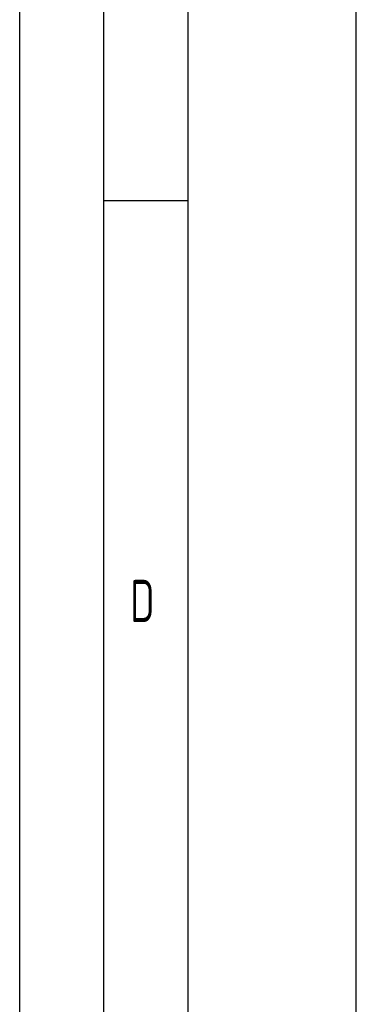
# Model space of a CAD drawing. Header units: millimetres. Extents: x 0 to 5940, y 0 to 4200.
# Tile 24 of 47: x 0 to 200, y 2123 to 2708. Entities that reach past the tile are written whole.
import ezdxf

# ---------------------------------------------------------------- set-up
doc = ezdxf.new("R2010")
doc.units = ezdxf.units.MM
doc.header["$LTSCALE"] = 50
doc.layers.get('0').update_dxf_attribs({"linetype": 'CONTINUOUS'})
doc.layers.add('KSB-BLATTRAND', color=2, linetype='CONTINUOUS')
doc.styles.get("Standard").update_dxf_attribs({"font": 'ISOCP.SHX'})

# ---------------------------------------------------------------- blocks, each defined once
blk = doc.blocks.new('Rahmen_A2')
at = {"color": 1, "ltscale": 150}
for p, q in [((0, 0), (0, 420)), ((10, 10), (10, 410)), ((20, 10), (20, 297))]:
    blk.add_line(p, q, dxfattribs=at)
at = {"layer": 'KSB-BLATTRAND'}
for p, q in [((5, 5), (5, 415)), ((10, 260), (5, 260))]:
    blk.add_line(p, q, dxfattribs=at)
at = {"layer": 'KSB-BLATTRAND', "width": 0.75}
blk.add_text('D', height=2.5, dxfattribs=at).set_placement((6.5625, 235))

msp = doc.modelspace()

# ---------------------------------------------------------------- block references
at = {"layer": 'KSB-BLATTRAND', "xscale": 10, "yscale": 10, "zscale": 10}
msp.add_blockref('Rahmen_A2', (0, 0), dxfattribs=at)

doc.saveas('drawing.dxf')
